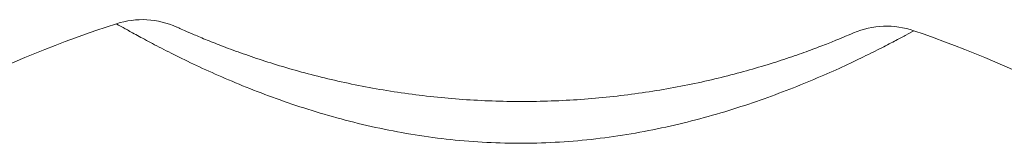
# Model space of a CAD drawing. Header units: millimetres. Extents: x 62 to 845, y 148 to 834.
# Tile 25 of 27: x 749.42 to 784.75, y 700.46 to 704.9. Entities that reach past the tile are written whole.
import ezdxf

# ---------------------------------------------------------------- set-up
doc = ezdxf.new("R2010")
doc.units = ezdxf.units.MM

msp = doc.modelspace()

# ---------------------------------------------------------------- linework, layer by layer
at = {"color": 7, "linetype": 'Continuous', "lineweight": 15}
for centre, radius, start, end in [((766.826, 661.962), 45, 108.0351, 115.9649), ((753.822, 701.899), 3, 65.6351, 108.0351), ((780.524, 701.666), 3, 70.9649, 113.3649), ((766.826, 661.962), 45, 63.0351, 70.9649)]:
    msp.add_arc(centre, radius, start, end, dxfattribs=at)
for points, knots in [([(781.502, 704.501), (781.502, 704.501), (781.398, 704.443), (781.087, 704.275), (780.956, 704.205), (780.65, 704.044), (780.474, 703.952), (780.075, 703.749), (779.85, 703.638), (779.362, 703.402), (779.099, 703.278), (778.255, 702.893), (777.611, 702.618), (776.236, 702.087), (775.501, 701.83), (774.33, 701.475), (773.928, 701.362), (773.12, 701.156), (772.711, 701.061), (771.472, 700.804), (770.629, 700.671), (769.339, 700.539), (768.905, 700.506), (768.029, 700.465), (767.59, 700.457), (766.283, 700.469), (765.42, 700.525), (763.714, 700.729), (762.869, 700.877), (761.617, 701.159), (761.204, 701.262), (760.399, 701.484), (760.005, 701.602), (759.235, 701.85), (758.859, 701.98), (758.125, 702.249), (757.765, 702.388), (756.737, 702.806), (756.112, 703.086), (755.273, 703.486), (755.009, 703.616), (754.528, 703.86), (754.309, 703.974), (753.914, 704.183), (753.738, 704.279), (753.433, 704.446), (753.306, 704.517), (753.102, 704.632), (753.024, 704.676), (752.92, 704.736), (752.894, 704.751), (752.894, 704.751)], [0, 0, 0, 0, 0.0625, 0.0625, 0.09375, 0.09375, 0.125, 0.125, 0.15625, 0.15625, 0.1875, 0.1875, 0.25, 0.25, 0.3125, 0.3125, 0.34375, 0.34375, 0.375, 0.375, 0.4375, 0.4375, 0.46875, 0.46875, 0.5, 0.5, 0.5625, 0.5625, 0.625, 0.625, 0.65625, 0.65625, 0.6875, 0.6875, 0.71875, 0.71875, 0.75, 0.75, 0.8125, 0.8125, 0.84375, 0.84375, 0.875, 0.875, 0.90625, 0.90625, 0.9375, 0.9375, 0.96875, 0.96875, 1, 1, 1, 1]), ([(755.06, 704.631), (755.06, 704.631), (755.084, 704.621), (755.177, 704.579), (755.247, 704.548), (755.43, 704.467), (755.544, 704.417), (755.818, 704.3), (755.975, 704.234), (756.329, 704.091), (756.525, 704.013), (756.956, 703.849), (757.191, 703.762), (757.933, 703.5), (758.482, 703.32), (759.679, 702.973), (760.31, 702.811), (761.288, 702.594), (761.62, 702.527), (762.295, 702.401), (762.639, 702.344), (763.671, 702.189), (764.364, 702.109), (765.76, 701.998), (766.462, 701.967), (767.875, 701.954), (768.588, 701.973), (769.991, 702.06), (770.684, 702.128), (772.052, 702.309), (772.727, 702.422), (774.052, 702.69), (774.683, 702.841), (775.575, 703.083), (775.863, 703.166), (776.419, 703.334), (776.687, 703.42), (777.186, 703.587), (777.42, 703.668), (777.854, 703.825), (778.055, 703.901), (778.413, 704.039), (778.571, 704.102), (778.845, 704.213), (778.961, 704.261), (779.241, 704.379), (779.334, 704.42), (779.334, 704.42)], [0, 0, 0, 0, 0.03125, 0.03125, 0.0625, 0.0625, 0.09375, 0.09375, 0.125, 0.125, 0.15625, 0.15625, 0.1875, 0.1875, 0.25, 0.25, 0.3125, 0.3125, 0.34375, 0.34375, 0.375, 0.375, 0.4375, 0.4375, 0.5, 0.5, 0.5625, 0.5625, 0.625, 0.625, 0.6875, 0.6875, 0.75, 0.75, 0.78125, 0.78125, 0.8125, 0.8125, 0.84375, 0.84375, 0.875, 0.875, 0.90625, 0.90625, 0.9375, 0.9375, 1, 1, 1, 1])]:
    msp.add_open_spline(points, degree=3, knots=knots, dxfattribs=at)

doc.saveas('drawing.dxf')
